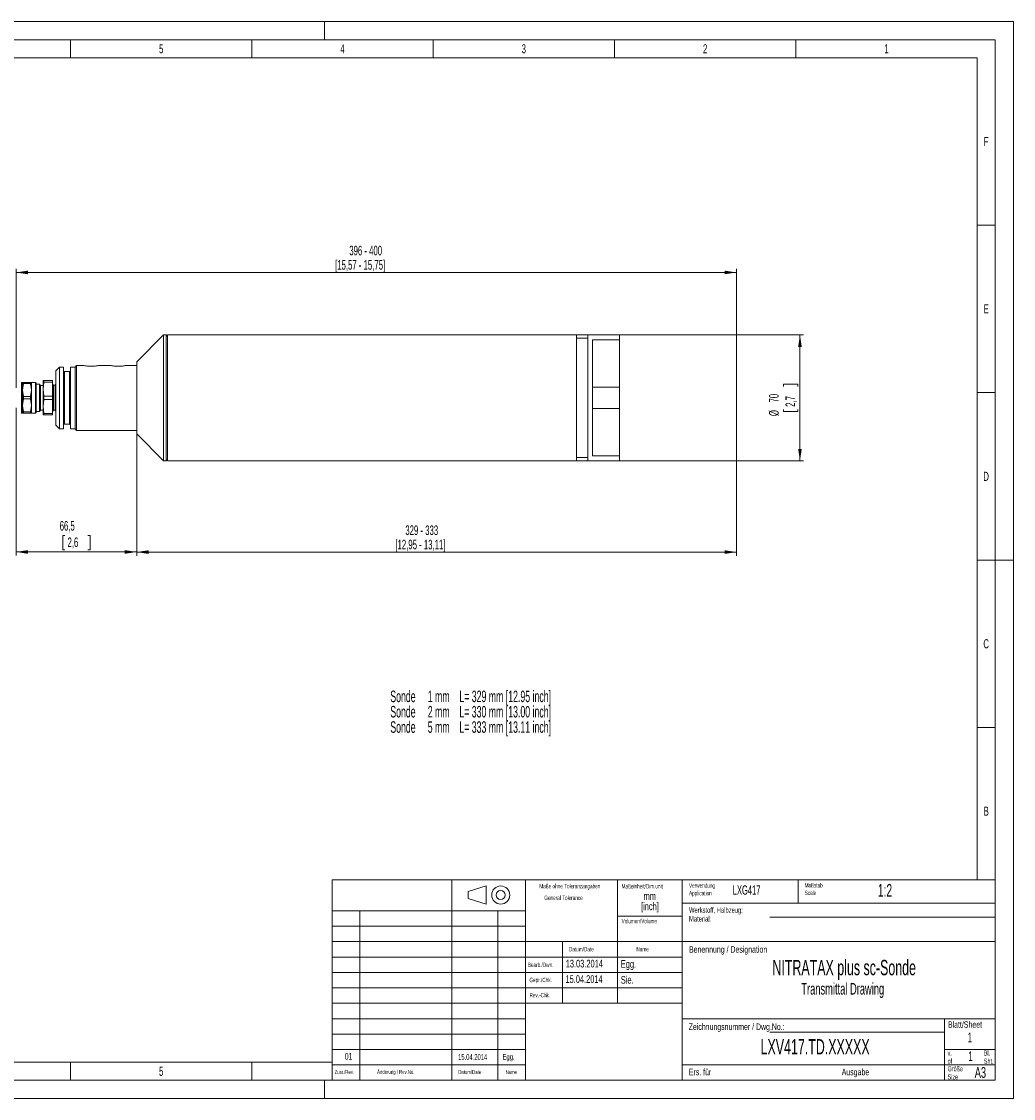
# Model space of a CAD drawing. Header units: millimetres. Extents: x 0 to 420, y 0 to 297.
# Tile 2 of 2: x 146 to 420, y 0 to 297. Entities that reach past the tile are written whole.
import ezdxf

# ---------------------------------------------------------------- set-up
doc = ezdxf.new("R2010")
doc.units = ezdxf.units.MM
doc.styles.add('SLDTEXTSTYLE0', font='TXT', dxfattribs={"width": 0.56825})
doc.styles.add('SLDTEXTSTYLE1', font='TXT', dxfattribs={"width": 0.638186})
doc.styles.add('SLDTEXTSTYLE2', font='TXT', dxfattribs={"width": 0.605})
doc.dimstyles.new('SLDDIMSTYLE0', dxfattribs={"dimtxt": 2.568319, "dimasz": 3.3, "dimexe": 0, "dimexo": 0.0625, "dimgap": 0.64208, "dimtad": 1, "dimdec": 0, "dimlfac": 2, "dimrnd": 1e-09, "dimzin": 12, "dimdsep": 46, "dimtxsty": 'SLDTEXTSTYLE2', "dimsah": 1, "dimcen": 0.09, "dimadec": 0, "dimazin": 3, "dimtfac": 1, "dimtdec": 1, "dimtofl": 0, "dimtmove": 0, "dimatfit": 3, "dimfxl": 1, "dimfrac": 2, "dimtolj": 1, "dimtzin": 12, "dimarcsym": 0})
doc.dimstyles.new('SLDDIMSTYLE1', dxfattribs={"dimtxt": 2.568319, "dimasz": 3.3, "dimexe": 0, "dimexo": 0.0625, "dimgap": 0.64208, "dimtad": 1, "dimdec": 1, "dimlfac": 2, "dimrnd": 1e-09, "dimzin": 12, "dimdsep": 46, "dimtxsty": 'SLDTEXTSTYLE2', "dimsah": 1, "dimcen": 0.09, "dimadec": 0, "dimazin": 3, "dimtfac": 1, "dimtdec": 1, "dimtofl": 0, "dimtmove": 0, "dimatfit": 3, "dimfxl": 1, "dimfrac": 2, "dimtolj": 1, "dimtzin": 12, "dimarcsym": 0})
doc.dimstyles.new('SLDDIMSTYLE2', dxfattribs={"dimtxt": 2.568319, "dimasz": 3.3, "dimexe": 0, "dimexo": 0.0625, "dimgap": 0.64208, "dimtad": 1, "dimdec": 1, "dimlfac": 2, "dimrnd": 1e-09, "dimzin": 12, "dimdsep": 46, "dimtxsty": 'SLDTEXTSTYLE2', "dimsah": 1, "dimcen": 0.09, "dimadec": 0, "dimazin": 3, "dimtfac": 1, "dimtdec": 1, "dimtofl": 0, "dimtmove": 0, "dimatfit": 3, "dimfxl": 1, "dimfrac": 2, "dimtolj": 1, "dimtzin": 12, "dimarcsym": 0})
doc.dimstyles.new('SLDDIMSTYLE3', dxfattribs={"dimtxt": 2.568319, "dimasz": 3.3, "dimexe": 0, "dimexo": 0.0625, "dimgap": 0.64208, "dimtad": 1, "dimdec": 0, "dimlfac": 2, "dimrnd": 1e-09, "dimzin": 12, "dimdsep": 46, "dimtxsty": 'SLDTEXTSTYLE2', "dimsah": 1, "dimcen": 0.09, "dimadec": 0, "dimazin": 3, "dimtfac": 1, "dimtdec": 1, "dimtofl": 0, "dimtmove": 0, "dimatfit": 3, "dimfxl": 1, "dimfrac": 2, "dimtolj": 1, "dimtzin": 12, "dimarcsym": 0})

# ---------------------------------------------------------------- blocks, each defined once
blk = doc.blocks.new('SW_NOTE_0')
at = {"color": 0, "linetype": 'Continuous', "lineweight": 0, "char_height": 3.175, "attachment_point": 1, "style": 'SLDTEXTSTYLE0'}
for s, insert in [('Sonde     1 mm    L= 329 mm [12.95 inch]', (0, 4.09)), ('Sonde     2 mm    L= 330 mm [13.00 inch]', (0, -0.14)), ('Sonde     5 mm    L= 333 mm [13.11 inch]', (0, -4.37))]:
    blk.add_mtext(s, dxfattribs=dict(at, insert=insert))
blk = doc.blocks.new('SW_NOTE_2')
at = {"color": 0, "linetype": 'Continuous', "lineweight": 0, "char_height": 1.2, "attachment_point": 1, "style": 'SLDTEXTSTYLE1'}
for s, insert in [('Maßstab', (0, 1.55)), ('Scale', (0, -0.55))]:
    blk.add_mtext(s, dxfattribs=dict(at, insert=insert))
blk = doc.blocks.new('SW_NOTE_3')
at = {"color": 0, "linetype": 'Continuous', "lineweight": 0, "char_height": 1.4, "attachment_point": 1, "style": 'SLDTEXTSTYLE1'}
for s, insert in [('Größe', (0, 1.8)), ('Size', (0, -0.44))]:
    blk.add_mtext(s, dxfattribs=dict(at, insert=insert))
blk = doc.blocks.new('SW_NOTE_4')
at = {"color": 0, "linetype": 'Continuous', "lineweight": 0, "char_height": 1.5, "attachment_point": 1, "style": 'SLDTEXTSTYLE1'}
for s, insert in [('Werkstoff, Halbzeug:', (0, 1.93)), ('Material:', (0, -0.47))]:
    blk.add_mtext(s, dxfattribs=dict(at, insert=insert))
blk = doc.blocks.new('SW_NOTE_5')
at = {"color": 0, "linetype": 'Continuous', "lineweight": 0, "char_height": 1.2, "attachment_point": 1, "style": 'SLDTEXTSTYLE1'}
for s, insert in [('Verwendung', (0, 1.55)), ('Application', (0, -0.55))]:
    blk.add_mtext(s, dxfattribs=dict(at, insert=insert))
blk = doc.blocks.new('SW_NOTE_6')
at = {"color": 0, "linetype": 'Continuous', "lineweight": 0, "char_height": 1.4, "attachment_point": 1, "style": 'SLDTEXTSTYLE1'}
for s, insert in [('Bl.', (0, 1.8)), ('Sht.', (0, -0.44))]:
    blk.add_mtext(s, dxfattribs=dict(at, insert=insert))
blk = doc.blocks.new('SW_NOTE_8')
at = {"color": 0, "linetype": 'Continuous', "lineweight": 0, "char_height": 1.4, "attachment_point": 1, "style": 'SLDTEXTSTYLE1'}
for s, insert in [('v.', (0, 1.8)), ('of', (0, -0.44))]:
    blk.add_mtext(s, dxfattribs=dict(at, insert=insert))
blk = doc.blocks.new('SW_NOTE_9')
at = {"color": 0, "linetype": 'Continuous', "lineweight": 0, "char_height": 2.117, "attachment_point": 2, "style": 'SLDTEXTSTYLE2'}
for s, insert in [('[inch]', (2.42, -0.09)), ('mm', (2.38, 2.73))]:
    blk.add_mtext(s, dxfattribs=dict(at, insert=insert))
blk = doc.blocks.new('_D')
at = {"color": 7, "linetype": 'Continuous', "lineweight": 0}
for p, q in [((299.48, 210.58), (362.13, 210.58)), ((361.13, 210.58), (361.13, 175.83)), ((356.6, 196.39), (356.6, 196.98)), ((356.6, 196.98), (360.55, 196.98)), ((360.55, 196.98), (360.55, 196.39)), ((356.6, 190.02), (356.6, 189.43)), ((356.6, 189.43), (360.55, 189.43)), ((360.55, 189.43), (360.55, 190.02)), ((299.48, 175.83), (362.13, 175.83))]:
    blk.add_line(p, q, dxfattribs=at)
for points in [[(361.13, 210.58), (360.63, 207.28), (361.63, 207.28)], [(361.13, 175.83), (361.63, 179.13), (360.63, 179.13)]]:
    blk.add_solid(points, dxfattribs=at)
at = {"color": 7, "linetype": 'Continuous', "lineweight": 0, "char_height": 2.646, "attachment_point": 1, "rotation": 90, "style": 'SLDTEXTSTYLE2'}
for s, insert in [('70', (352.6, 191.94, 0.05)), ('2,7', (357.14, 190.75, 0.05)), ('%%c', (352.6, 188.19, 0.05))]:
    blk.add_mtext(s, dxfattribs=dict(at, insert=insert))
blk = doc.blocks.new('_D_1')
at = {"color": 7, "linetype": 'Continuous', "lineweight": 0}
for p, q in [((178.23, 183.25), (178.23, 149.68)), ((343.63, 175.83), (343.63, 149.68)), ((343.63, 150.68), (178.23, 150.68))]:
    blk.add_line(p, q, dxfattribs=at)
for points in [[(178.23, 150.68), (181.53, 150.18), (181.53, 151.18)], [(343.63, 150.68), (340.33, 151.18), (340.33, 150.18)]]:
    blk.add_solid(points, dxfattribs=at)
at = {"color": 7, "linetype": 'Continuous', "lineweight": 0, "attachment_point": 1, "style": 'SLDTEXTSTYLE2'}
for s, insert, char_height in [('329 - 333', (252.31, 158.03, 0.05), 2.646), ('[12,95 - 13,11]', (249.57, 154.09, 0.05), 2.6458)]:
    blk.add_mtext(s, dxfattribs=dict(at, insert=insert, char_height=char_height))
blk = doc.blocks.new('_D_3')
at = {"color": 7, "linetype": 'Continuous', "lineweight": 0}
for p, q in [((144.98, 190.5), (144.98, 149.72)), ((178.23, 183.25), (178.23, 149.72)), ((158.42, 155.25), (157.84, 155.25)), ((157.84, 155.25), (157.84, 151.31)), ((164.79, 155.25), (165.38, 155.25)), ((165.38, 155.25), (165.38, 151.31)), ((144.98, 150.72), (178.23, 150.72)), ((157.84, 151.31), (158.42, 151.31)), ((165.38, 151.31), (164.79, 151.31))]:
    blk.add_line(p, q, dxfattribs=at)
for points in [[(144.98, 150.72), (148.28, 150.22), (148.28, 151.22)], [(178.23, 150.72), (174.93, 151.22), (174.93, 150.22)]]:
    blk.add_solid(points, dxfattribs=at)
at = {"color": 7, "linetype": 'Continuous', "lineweight": 0, "char_height": 2.646, "attachment_point": 1, "style": 'SLDTEXTSTYLE2'}
for s, insert in [('66,5', (157, 159.25, 0.05)), ('2,6', (159.16, 154.72, 0.05))]:
    blk.add_mtext(s, dxfattribs=dict(at, insert=insert))
blk = doc.blocks.new('_D_4')
at = {"color": 7, "linetype": 'Continuous', "lineweight": 0}
for p, q in [((144.98, 196), (144.98, 228.8)), ((343.63, 210.58), (343.63, 228.8)), ((144.98, 227.8), (343.63, 227.8))]:
    blk.add_line(p, q, dxfattribs=at)
for points in [[(144.98, 227.8), (148.28, 227.3), (148.28, 228.3)], [(343.63, 227.8), (340.33, 228.3), (340.33, 227.3)]]:
    blk.add_solid(points, dxfattribs=at)
at = {"color": 7, "linetype": 'Continuous', "lineweight": 0, "attachment_point": 1, "style": 'SLDTEXTSTYLE2'}
for s, insert, char_height in [('396 - 400', (236.86, 235.16, 0.05), 2.646), ('[15,57 - 15,75]', (232.94, 231.21, 0.05), 2.6458)]:
    blk.add_mtext(s, dxfattribs=dict(at, insert=insert, char_height=char_height))

msp = doc.modelspace()

# ---------------------------------------------------------------- linework, layer by layer
at = {"color": 133, "linetype": 'Continuous', "lineweight": 0, "true_color": 0x71e1e1}
for p, q in [((420, 297), (0, 297)), ((230, 292), (230, 297)), ((420, 0), (420, 297)), ((415, 292), (5, 292)), ((160, 292), (160, 287)), ((210, 292), (210, 287)), ((260, 292), (260, 287)), ((310, 292), (310, 287)), ((360, 292), (360, 287)), ((415, 292), (415, 5)), ((160, 287), (110, 287)), ((210, 287), (160, 287)), ((260, 287), (210, 287)), ((310, 287), (260, 287)), ((360, 287), (310, 287)), ((410, 287), (360, 287)), ((410, 60.25), (410, 287)), ((415, 240.833), (410, 240.833)), ((415, 194.667), (410, 194.667)), ((415, 148.5), (410, 148.5)), ((415, 148.5), (420, 148.5)), ((415, 102.333), (410, 102.333)), ((232.12, 60.25), (232.12, 5)), ((232.12, 60.25), (415, 60.25)), ((265.14, 51.738), (265.14, 60.25)), ((285.46, 60.25), (285.46, 5)), ((310.86, 60.25), (310.86, 26.25)), ((310.86, 60.25), (310.86, 26.25)), ((328.64, 60.25), (328.64, 5)), ((360.6, 60.25), (360.6, 53.875)), ((274.626, 58.605), (269.626, 57.105)), ((269.626, 57.105), (269.626, 55.105)), ((274.626, 58.605), (274.626, 53.605)), ((269.626, 55.105), (274.626, 53.605)), ((328.64, 53.875), (415, 53.875)), ((232.12, 51.75), (285.46, 51.75)), ((239.744, 40.139), (239.744, 51.75)), ((265.14, 51.738), (265.14, 5)), ((277.849, 51.784), (277.84, 5)), ((310.86, 50.25), (328.64, 50.25)), ((352.82, 50.043), (415, 50.043)), ((232.12, 47.5), (285.46, 47.5)), ((232.282, 43.25), (285.965, 43.25)), ((239.74, 43.25), (239.74, 5)), ((285.46, 43.25), (415, 43.25)), ((295.62, 43.25), (295.62, 26.25)), ((232.12, 39), (285.46, 39)), ((285.46, 39), (328.64, 39)), ((232.12, 34.75), (285.46, 34.75)), ((285.46, 34.75), (328.64, 34.75)), ((232.12, 30.5), (285.46, 30.5)), ((285.46, 30.5), (328.64, 30.5)), ((232.12, 26.25), (285.46, 26.25)), ((285.46, 26.25), (328.64, 26.25)), ((232.12, 22), (285.46, 22)), ((328.64, 22), (415, 22)), ((401, 22), (401, 5)), ((352.82, 18.295), (401, 18.295)), ((232.12, 17.75), (285.46, 17.75)), ((232.12, 13.5), (285.46, 13.5)), ((401, 13.5), (415, 13.5)), ((10, 10), (232.12, 10)), ((160, 10), (160, 5)), ((210, 10), (210, 5)), ((232.12, 9.25), (285.46, 9.25)), ((328.64, 9.25), (415, 9.25)), ((5, 5), (415, 5)), ((230, 0), (230, 5)), ((0, 0), (420, 0))]:
    msp.add_line(p, q, dxfattribs=at)
at = {"color": 7, "linetype": 'Continuous', "lineweight": 15}
for p, q in [((185.659, 210.579), (178.234, 203.154)), ((186.334, 210.579), (185.659, 210.579)), ((185.659, 193.204), (185.659, 210.579)), ((186.734, 210.179), (186.334, 210.579)), ((186.334, 193.204), (186.334, 210.579)), ((299.484, 210.579), (186.734, 210.579)), ((186.734, 210.579), (186.734, 175.829)), ((299.484, 210.579), (299.484, 175.829)), ((302.634, 209.679), (299.484, 209.679)), ((311.384, 210.579), (302.634, 210.579)), ((302.634, 210.579), (302.634, 175.829)), ((311.384, 209.216), (303.884, 209.216)), ((303.884, 209.216), (303.884, 177.192)), ((343.634, 210.579), (311.384, 210.579)), ((311.384, 210.579), (311.384, 175.829)), ((311.384, 210.579), (311.384, 209.216)), ((343.634, 210.579), (343.634, 175.829)), ((161.684, 202.154), (161.234, 201.704)), ((163.511, 202.154), (161.684, 202.154)), ((161.684, 193.204), (161.684, 202.154)), ((171.011, 202.154), (167.876, 202.154)), ((178.234, 202.154), (175.376, 202.154)), ((178.234, 193.204), (178.234, 203.154)), ((156.984, 201.704), (155.984, 200.704)), ((155.984, 193.204), (155.984, 200.704)), ((158.034, 201.704), (156.984, 201.704)), ((156.984, 193.204), (156.984, 201.704)), ((158.034, 193.204), (158.034, 201.704)), ((159.734, 200.454), (158.284, 200.454)), ((161.234, 201.704), (159.984, 201.704)), ((159.984, 193.204), (159.984, 201.704)), ((161.234, 193.204), (161.234, 201.704)), ((146.734, 197.497), (146.484, 197.497)), ((146.734, 195.372), (146.734, 197.497)), ((147.008, 197.497), (146.734, 197.497)), ((146.734, 195.372), (147.008, 197.16)), ((147.008, 197.497), (147.008, 197.16)), ((148.96, 197.497), (147.008, 197.497)), ((147.008, 197.16), (148.96, 197.16)), ((148.96, 197.16), (148.96, 197.497)), ((149.234, 197.497), (148.96, 197.497)), ((148.96, 197.16), (149.234, 195.372)), ((150.334, 197.497), (149.234, 197.497)), ((149.234, 197.497), (149.234, 195.372)), ((150.484, 197.347), (150.334, 197.497)), ((150.334, 195.372), (150.334, 197.497)), ((150.484, 197.347), (150.484, 189.696)), ((151.399, 196.997), (150.484, 196.997)), ((151.734, 196.662), (151.399, 196.997)), ((151.399, 193.247), (151.399, 196.997)), ((152.484, 196.662), (151.734, 196.662)), ((151.734, 193.247), (151.734, 196.662)), ((152.484, 197.997), (152.618, 197.997)), ((152.484, 195.622), (152.484, 197.997)), ((152.618, 197.559), (152.484, 195.622)), ((152.618, 197.997), (152.618, 197.559)), ((154.984, 197.997), (152.618, 197.997)), ((154.984, 197.559), (152.618, 197.559)), ((154.984, 197.559), (154.984, 197.997)), ((154.984, 193.686), (154.984, 197.559)), ((155.272, 196.709), (154.984, 196.996)), ((155.734, 196.709), (155.272, 196.709)), ((155.272, 196.709), (155.272, 193.247)), ((155.984, 196.959), (155.734, 196.709)), ((155.734, 196.709), (155.734, 193.247)), ((311.384, 196.151), (303.884, 196.151)), ((146.734, 191.122), (146.734, 195.372)), ((147.008, 193.584), (146.734, 195.372)), ((147.008, 193.584), (147.008, 192.91)), ((148.96, 193.584), (147.008, 193.584)), ((149.234, 195.372), (148.96, 193.584)), ((148.96, 192.91), (148.96, 193.584)), ((149.234, 195.372), (149.234, 191.122)), ((150.334, 188.997), (150.334, 195.372)), ((151.399, 189.497), (151.399, 193.247)), ((151.734, 189.832), (151.734, 193.247)), ((152.484, 190.872), (152.484, 195.622)), ((152.484, 195.622), (152.618, 193.686)), ((152.618, 193.686), (152.618, 192.809)), ((154.984, 193.686), (152.618, 193.686)), ((154.984, 192.809), (154.984, 193.686)), ((155.272, 193.247), (155.272, 189.786)), ((155.734, 193.247), (155.734, 189.786)), ((155.984, 185.704), (155.984, 193.204)), ((156.984, 184.704), (156.984, 193.204)), ((158.034, 184.704), (158.034, 193.204)), ((159.984, 184.704), (159.984, 193.204)), ((161.234, 184.704), (161.234, 193.204)), ((161.684, 184.254), (161.684, 193.204)), ((178.234, 183.254), (178.234, 193.204)), ((185.659, 175.829), (185.659, 193.204)), ((186.334, 175.829), (186.334, 193.204)), ((146.734, 191.122), (147.008, 192.91)), ((146.734, 188.997), (146.734, 191.122)), ((147.008, 189.334), (146.734, 191.122)), ((147.008, 192.91), (148.96, 192.91)), ((148.96, 192.91), (149.234, 191.122)), ((149.234, 191.122), (148.96, 189.334)), ((149.234, 191.122), (149.234, 188.997)), ((152.618, 192.809), (152.484, 190.872)), ((152.484, 190.872), (152.618, 188.936)), ((152.484, 188.497), (152.484, 190.872)), ((154.984, 192.809), (152.618, 192.809)), ((154.984, 188.936), (154.984, 192.809)), ((311.384, 190.257), (303.884, 190.257)), ((146.484, 188.997), (146.734, 188.997)), ((146.734, 188.997), (147.008, 188.997)), ((148.96, 189.334), (147.008, 189.334)), ((147.008, 188.997), (147.008, 189.334)), ((147.008, 188.997), (148.96, 188.997)), ((148.96, 188.997), (148.96, 189.334)), ((148.96, 188.997), (149.234, 188.997)), ((149.234, 188.997), (150.334, 188.997)), ((150.334, 188.997), (150.484, 189.147)), ((150.484, 189.696), (150.484, 189.147)), ((150.484, 189.497), (151.399, 189.497)), ((151.399, 189.497), (151.734, 189.832)), ((151.734, 189.832), (152.484, 189.832)), ((152.618, 188.497), (152.484, 188.497)), ((154.984, 188.936), (152.618, 188.936)), ((152.618, 188.936), (152.618, 188.497)), ((154.984, 188.497), (152.618, 188.497)), ((154.984, 189.498), (155.272, 189.786)), ((154.984, 188.497), (154.984, 188.936)), ((155.272, 189.786), (155.734, 189.786)), ((155.734, 189.786), (155.984, 189.536)), ((155.984, 185.704), (156.984, 184.704)), ((156.984, 184.704), (158.034, 184.704)), ((158.284, 185.954), (159.734, 185.954)), ((159.984, 184.704), (161.234, 184.704)), ((161.234, 184.704), (161.684, 184.254)), ((161.684, 184.254), (178.234, 184.254)), ((178.234, 183.254), (185.659, 175.829)), ((185.659, 175.829), (186.334, 175.829)), ((186.334, 175.829), (186.734, 176.229)), ((186.734, 175.829), (299.484, 175.829)), ((299.484, 176.729), (302.634, 176.729)), ((302.634, 175.829), (311.384, 175.829)), ((311.384, 177.192), (303.884, 177.192)), ((311.384, 177.192), (311.384, 175.829)), ((311.384, 175.829), (343.634, 175.829))]:
    msp.add_line(p, q, dxfattribs=at)
at = {"color": 8, "linetype": 'Continuous', "lineweight": 0}
for p, q in [((158.284, 200.454), (158.284, 193.204)), ((159.734, 185.954), (159.734, 200.454)), ((146.484, 197.497), (146.484, 188.997)), ((158.284, 193.204), (158.284, 185.954))]:
    msp.add_line(p, q, dxfattribs=at)
at = {"color": 133, "linetype": 'Continuous', "lineweight": 0, "true_color": 0x71e1e1}
for radius in [2.5, 1.25]:
    msp.add_circle((278.626, 56.105), radius, dxfattribs=at)
at = {"color": 7, "linetype": 'Continuous', "lineweight": 15}
for centre, start, end in [((158.284, 200.704), 180.00041, 269.99884), ((159.734, 200.704), 269.99533, 0.00542), ((158.284, 185.704), 90.00116, 179.99959), ((159.734, 185.704), 359.99458, 90.00467)]:
    msp.add_arc(centre, 0.25, start, end, dxfattribs=at)
for points, knots in [([(163.511, 202.149), (163.509, 202.149), (163.444, 202.162), (163.845, 202.085), (164.038, 202.057), (164.641, 201.975), (165.28, 201.933), (166.035, 201.929), (166.75, 201.978), (167.33, 202.054), (167.689, 202.116), (167.845, 202.146), (167.876, 202.152)], [0, 0, 0, 0, 0.0017151, 0.0428296, 0.1238234, 0.2453686, 0.4032969, 0.5804858, 0.7517994, 0.8923146, 0.9781321, 1, 1, 1, 1]), ([(171.011, 202.149), (171.009, 202.149), (170.944, 202.162), (171.345, 202.085), (171.538, 202.057), (172.141, 201.975), (172.78, 201.933), (173.535, 201.929), (174.25, 201.978), (174.83, 202.054), (175.189, 202.116), (175.345, 202.146), (175.376, 202.152)], [0, 0, 0, 0, 0.0017151, 0.0428295, 0.1238232, 0.2453682, 0.4032996, 0.5804849, 0.7518016, 0.8923131, 0.9781321, 1, 1, 1, 1])]:
    msp.add_open_spline(points, degree=3, knots=knots, dxfattribs=at)

# ---------------------------------------------------------------- block references
at = {"color": 7, "linetype": 'Continuous', "lineweight": 0}
for name, p in [('SW_NOTE_0', (248.167, 108.387)), ('SW_NOTE_9', (317.331, 54.134))]:
    msp.add_blockref(name, p, dxfattribs=at)
at = {"color": 254, "linetype": 'Continuous', "lineweight": 0, "true_color": 0xe8e8e8}
for name, p in [('SW_NOTE_5', (330.538, 57.771)), ('SW_NOTE_2', (362.438, 57.851)), ('SW_NOTE_4', (330.538, 50.771)), ('SW_NOTE_8', (401.837, 11.439)), ('SW_NOTE_6', (411.837, 11.439)), ('SW_NOTE_3', (401.837, 7.089))]:
    msp.add_blockref(name, p, dxfattribs=at)

# ---------------------------------------------------------------- texts
at = {"color": 254, "linetype": 'Continuous', "lineweight": 0, "true_color": 0xe8e8e8, "style": 'SLDTEXTSTYLE1'}
for s, insert, char_height, attachment_point in [('5', (184.982, 290.735), 2.5, 2), ('4', (234.982, 290.735), 2.5, 2), ('3', (284.982, 290.735), 2.5, 2), ('2', (334.982, 290.735), 2.5, 2), ('1', (384.982, 290.735), 2.5, 2), ('F', (412.465, 265.151), 2.5, 2), ('E', (412.488, 218.985), 2.5, 2), ('D', (412.47, 172.818), 2.5, 2), ('C', (412.47, 126.651), 2.5, 2), ('B', (412.488, 80.485), 2.5, 2), ('Maße ohne Toleranzangaben', (297.67, 59.161), 1.2, 2), ('Maßeinheit/Dim.unit', (311.954, 59.108), 1.2, 1), ('General Tolerance', (290.637, 55.931), 1.2, 1), ('Volumen/Volume', (311.954, 49.519), 1.2, 1), ('Datum/Date', (297.438, 41.781), 1.2, 1), ('Name', (316.038, 41.781), 1.2, 1), ('Benennung / Designation', (330.538, 41.999), 1.8, 1), ('Bearb./Dwn.', (286.096, 37.451), 1.2, 1), ('Gepr./Chk.', (286.538, 33.281), 1.2, 1), ('Rev.-Chk.', (286.538, 29.081), 1.2, 1), ('Zeichnungsnummer / Dwg.No.:', (330.438, 20.689), 1.80002, 1), ('Blatt/Sheet', (401.938, 21.289), 1.80002, 1), ('5', (184.982, 8.735), 2.5, 2), ('Zust./Rev.', (232.838, 7.852), 1.1, 1), ('Änderung / Rev.No.', (244.537, 7.874), 1.1, 1), ('Datum/Date', (266.938, 7.852), 1.1, 1), ('Name', (279.938, 7.852), 1.1, 1), ('Ers. für', (330.488, 8.189), 1.8, 1), ('Ausgabe', (372.637, 8.189), 1.8, 1), ('A3', (409.316, 8.672), 3, 1)]:
    msp.add_mtext(s, dxfattribs=dict(at, insert=insert, char_height=char_height, attachment_point=attachment_point))
at = {"color": 7, "linetype": 'Continuous', "lineweight": 0, "style": 'SLDTEXTSTYLE2'}
for s, insert, char_height, attachment_point in [('LXG417', (342.609, 58.768), 2.5683, 1), ('1:2', (382.61, 59.15), 3.5, 1), ('13.03.2014', (296.544, 38.246), 2.1167, 1), ('Egg.', (311.738, 38.151), 2.1167, 1), ('NITRATAX plus sc-Sonde', (373.325, 38.219), 4.23333, 2), ('15.04.2014', (296.471, 33.978), 2.1167, 1), ('Sie.', (311.738, 33.771), 2.1167, 1), ('Transmittal Drawing', (372.93, 31.834), 3.175, 2), ('1', (407.349, 18.145), 2.646, 1), ('LXV417.TD.XXXXX', (365.309, 16.36), 4.23333, 2), ('01', (236.663, 12.548), 1.8521, 2), ('15.04.2014', (270.876, 12.237), 1.5875, 2), ('Egg.', (280.786, 12.292), 1.5875, 2), ('1', (407.575, 12.988), 2.646, 1)]:
    msp.add_mtext(s, dxfattribs=dict(at, insert=insert, char_height=char_height, attachment_point=attachment_point))

# ---------------------------------------------------------------- dimensions: what is measured, and where the dimension line sits
at = {"color": 7, "linetype": 'Continuous', "lineweight": 0}
for base, p1, p2, text, dimstyle, picture, middle in [((343.634, 227.801), (144.984, 195.997), (343.634, 210.579), '396 - 400\\P[15,57 - 15,75]', 'SLDDIMSTYLE3', '_D_4', (244.309, 227.801)), ((178.234, 150.675), (343.634, 175.829), (178.234, 183.254), '<>\\P[12,95 - 13,11]', 'SLDDIMSTYLE1', '_D_1', (260.934, 150.675))]:
    dim = msp.add_linear_dim(base=base, p1=p1, p2=p2, text=text, dimstyle=dimstyle, dxfattribs=at)
    dim.commit()
    dim.dimension.update_dxf_attribs({"geometry": picture, "text_midpoint": middle, "dimtype": 160})
dim = msp.add_linear_dim(base=(361.134223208, 175.828897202), p1=(299.484223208, 210.578897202), p2=(299.484223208, 175.828897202), angle=90, text='%%c<>', dimstyle='SLDDIMSTYLE0', dxfattribs=at)
dim.commit()
dim.dimension.update_dxf_attribs({"geometry": '_D', "text_midpoint": (361.134223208, 193.203897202), "dimtype": 160})
dim = msp.add_linear_dim(base=(178.234, 150.718), p1=(144.984, 190.497), p2=(178.234, 183.254), dimstyle='SLDDIMSTYLE2', dxfattribs=at)
dim.commit()
dim.dimension.update_dxf_attribs({"geometry": '_D_3', "text_midpoint": (161.609, 150.718), "dimtype": 160})

doc.saveas('drawing.dxf')
